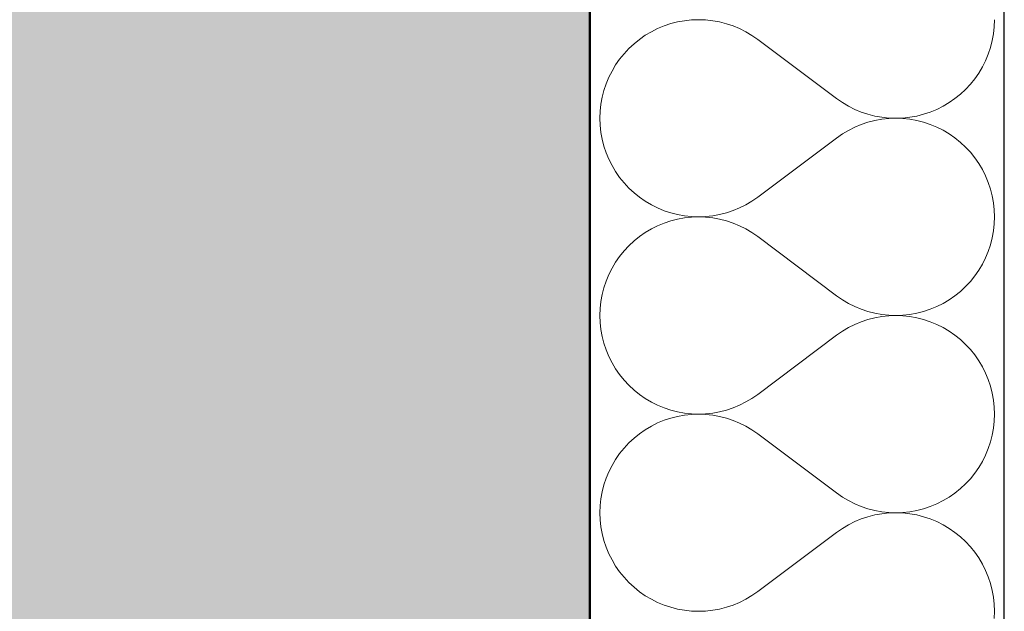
# Model space of a CAD drawing. Header units: millimetres. Extents: x -23738 to 4435, y -2716 to 20653.
# Tile 77 of 160: x -542 to -162, y 1905 to 2133. Entities that reach past the tile are written whole.
import ezdxf

# ---------------------------------------------------------------- set-up
doc = ezdxf.new("R2010")
doc.units = ezdxf.units.MM
doc.header["$MEASUREMENT"] = 0
doc.linetypes.add('Wipeout_Contour', pattern=[1000, 0, -1000])
for name, color, linetype in [('9._POHLED ZÁPADNÍ_2_Nové_Konstrukce - nosné', 7, 'Continuous'), ('9._POHLED ZÁPADNÍ_2_Nové_Výplně - Povrchové', 7, 'Continuous'), ('9._POHLED ZÁPADNÍ_2_Nové_Výplně – Řezové', 7, 'Continuous'), ('9._POHLED ZÁPADNÍ_2_VÝTAH VAR 1', 7, 'Continuous')]:
    doc.layers.add(name, color=color, linetype=linetype)

# ---------------------------------------------------------------- blocks, each defined once
blk = doc.blocks.new('*X13', base_point=(-24533.14, -6254.22))
at = {"layer": '9._POHLED ZÁPADNÍ_2_Nové_Výplně – Řezové', "color": 21, "linetype": 'Continuous', "lineweight": 20, "true_color": 0xffaaaa}
for p, q in [((-295.6, 2129.9), (-298.03, 2128.68)), ((-293.08, 2130.94), (-295.6, 2129.9)), ((-290.5, 2131.8), (-293.08, 2130.94)), ((-287.87, 2132.47), (-290.5, 2131.8)), ((-285.19, 2132.95), (-287.87, 2132.47)), ((-282.48, 2133.24), (-285.19, 2132.95)), ((-279.76, 2133.33), (-282.48, 2133.24)), ((-277.05, 2133.23), (-279.76, 2133.33)), ((-274.34, 2132.94), (-277.05, 2133.23)), ((-271.66, 2132.46), (-274.34, 2132.94)), ((-269.03, 2131.78), (-271.66, 2132.46)), ((-266.45, 2130.92), (-269.03, 2131.78)), ((-263.93, 2129.88), (-266.45, 2130.92)), ((-261.5, 2128.66), (-263.93, 2129.88)), ((-165.89, 2127.91), (-165.6, 2130.61)), ((-165.6, 2130.61), (-165.5, 2133.33)), ((-300.37, 2127.29), (-302.61, 2125.74)), ((-298.03, 2128.68), (-300.37, 2127.29)), ((-259.16, 2127.27), (-261.5, 2128.66)), ((-256.93, 2125.71), (-259.16, 2127.27)), ((-166.37, 2125.23), (-165.89, 2127.91)), ((-304.73, 2124.04), (-306.72, 2122.18)), ((-302.61, 2125.74), (-304.73, 2124.04)), ((-256.93, 2125.71), (-226.46, 2102.86)), ((-167.91, 2120.02), (-167.05, 2122.6)), ((-167.05, 2122.6), (-166.37, 2125.23)), ((-308.57, 2120.19), (-310.28, 2118.08)), ((-306.72, 2122.18), (-308.57, 2120.19)), ((-168.95, 2117.5), (-167.91, 2120.02)), ((-311.83, 2115.84), (-313.22, 2113.5)), ((-310.28, 2118.08), (-311.83, 2115.84)), ((-171.56, 2112.73), (-170.17, 2115.07)), ((-170.17, 2115.07), (-168.95, 2117.5)), ((-314.44, 2111.07), (-315.48, 2108.56)), ((-313.22, 2113.5), (-314.44, 2111.07)), ((-173.11, 2110.5), (-171.56, 2112.73)), ((-315.48, 2108.56), (-316.34, 2105.98)), ((-176.67, 2106.39), (-174.81, 2108.38)), ((-174.81, 2108.38), (-173.11, 2110.5)), ((-317.01, 2103.34), (-317.5, 2100.66)), ((-316.34, 2105.98), (-317.01, 2103.34)), ((-180.78, 2102.83), (-178.66, 2104.53)), ((-178.66, 2104.53), (-176.67, 2106.39)), ((-317.5, 2100.66), (-317.79, 2097.96)), ((-226.46, 2102.86), (-224.22, 2101.3)), ((-224.22, 2101.3), (-221.88, 2099.91)), ((-221.88, 2099.91), (-219.45, 2098.69)), ((-187.79, 2098.67), (-185.36, 2099.89)), ((-185.36, 2099.89), (-183.02, 2101.28)), ((-183.02, 2101.28), (-180.78, 2102.83)), ((-317.79, 2097.96), (-317.88, 2095.24)), ((-219.45, 2098.69), (-216.94, 2097.65)), ((-216.94, 2097.65), (-214.36, 2096.79)), ((-214.36, 2096.79), (-211.72, 2096.11)), ((-211.72, 2096.11), (-209.05, 2095.63)), ((-209.05, 2095.63), (-206.34, 2095.34)), ((-200.9, 2095.33), (-198.2, 2095.62)), ((-198.2, 2095.62), (-195.52, 2096.1)), ((-195.52, 2096.1), (-192.88, 2096.78)), ((-192.88, 2096.78), (-190.3, 2097.63)), ((-190.3, 2097.63), (-187.79, 2098.67)), ((-317.88, 2095.24), (-317.79, 2092.52)), ((-317.79, 2092.52), (-317.5, 2089.81)), ((-219.45, 2091.78), (-221.88, 2090.56)), ((-216.94, 2092.83), (-219.45, 2091.78)), ((-214.36, 2093.69), (-216.94, 2092.83)), ((-211.72, 2094.36), (-214.36, 2093.69)), ((-209.05, 2094.85), (-211.72, 2094.36)), ((-206.34, 2095.14), (-209.05, 2094.85)), ((-206.34, 2095.34), (-203.62, 2095.24)), ((-203.62, 2095.24), (-206.34, 2095.14)), ((-203.62, 2095.24), (-200.9, 2095.33)), ((-200.9, 2095.14), (-203.62, 2095.24)), ((-198.2, 2094.85), (-200.9, 2095.14)), ((-195.52, 2094.37), (-198.2, 2094.85)), ((-192.88, 2093.7), (-195.52, 2094.37)), ((-190.3, 2092.84), (-192.88, 2093.7)), ((-187.79, 2091.8), (-190.3, 2092.84)), ((-185.36, 2090.59), (-187.79, 2091.8)), ((-317.5, 2089.81), (-317.01, 2087.14)), ((-224.22, 2089.17), (-226.46, 2087.62)), ((-221.88, 2090.56), (-224.22, 2089.17)), ((-183.02, 2089.2), (-185.36, 2090.59)), ((-180.78, 2087.65), (-183.02, 2089.2)), ((-317.01, 2087.14), (-316.34, 2084.5)), ((-316.34, 2084.5), (-315.48, 2081.92)), ((-256.93, 2064.76), (-226.46, 2087.62)), ((-178.66, 2085.94), (-180.78, 2087.65)), ((-176.67, 2084.09), (-178.66, 2085.94)), ((-315.48, 2081.92), (-314.44, 2079.41)), ((-174.81, 2082.1), (-176.67, 2084.09)), ((-173.11, 2079.98), (-174.81, 2082.1)), ((-314.44, 2079.41), (-313.22, 2076.97)), ((-313.22, 2076.97), (-311.83, 2074.63)), ((-171.56, 2077.75), (-173.11, 2079.98)), ((-170.17, 2075.41), (-171.56, 2077.75)), ((-311.83, 2074.63), (-310.28, 2072.4)), ((-168.95, 2072.97), (-170.17, 2075.41)), ((-167.91, 2070.46), (-168.95, 2072.97)), ((-310.28, 2072.4), (-308.57, 2070.28)), ((-308.57, 2070.28), (-306.72, 2068.29)), ((-167.05, 2067.88), (-167.91, 2070.46)), ((-306.72, 2068.29), (-304.73, 2066.44)), ((-304.73, 2066.44), (-302.61, 2064.73)), ((-166.37, 2065.24), (-167.05, 2067.88)), ((-165.89, 2062.57), (-166.37, 2065.24)), ((-302.61, 2064.73), (-300.37, 2063.18)), ((-300.37, 2063.18), (-298.03, 2061.79)), ((-298.03, 2061.79), (-295.6, 2060.58)), ((-263.93, 2060.6), (-261.5, 2061.82)), ((-261.5, 2061.82), (-259.16, 2063.21)), ((-259.16, 2063.21), (-256.93, 2064.76)), ((-165.6, 2059.86), (-165.89, 2062.57)), ((-295.6, 2060.58), (-293.08, 2059.54)), ((-293.08, 2059.54), (-290.5, 2058.68)), ((-290.5, 2058.68), (-287.87, 2058.01)), ((-287.87, 2058.01), (-285.19, 2057.53)), ((-274.34, 2057.53), (-271.66, 2058.02)), ((-271.66, 2058.02), (-269.03, 2058.69)), ((-269.03, 2058.69), (-266.45, 2059.56)), ((-266.45, 2059.56), (-263.93, 2060.6)), ((-165.5, 2057.14), (-165.6, 2059.86)), ((-293.08, 2054.75), (-295.6, 2053.71)), ((-290.5, 2055.61), (-293.08, 2054.75)), ((-287.87, 2056.28), (-290.5, 2055.61)), ((-285.19, 2056.76), (-287.87, 2056.28)), ((-285.19, 2057.53), (-282.48, 2057.24)), ((-282.48, 2057.05), (-285.19, 2056.76)), ((-282.48, 2057.24), (-279.76, 2057.14)), ((-279.76, 2057.14), (-282.48, 2057.05)), ((-279.76, 2057.14), (-277.05, 2057.24)), ((-277.05, 2057.04), (-279.76, 2057.14)), ((-277.05, 2057.24), (-274.34, 2057.53)), ((-274.34, 2056.75), (-277.05, 2057.04)), ((-271.66, 2056.27), (-274.34, 2056.75)), ((-269.03, 2055.59), (-271.66, 2056.27)), ((-266.45, 2054.73), (-269.03, 2055.59)), ((-263.93, 2053.69), (-266.45, 2054.73)), ((-165.89, 2051.72), (-165.6, 2054.42)), ((-165.6, 2054.42), (-165.5, 2057.14)), ((-300.37, 2051.1), (-302.61, 2049.55)), ((-298.03, 2052.49), (-300.37, 2051.1)), ((-295.6, 2053.71), (-298.03, 2052.49)), ((-261.5, 2052.47), (-263.93, 2053.69)), ((-259.16, 2051.08), (-261.5, 2052.47)), ((-256.93, 2049.52), (-259.16, 2051.08)), ((-166.37, 2049.04), (-165.89, 2051.72)), ((-304.73, 2047.85), (-306.72, 2045.99)), ((-302.61, 2049.55), (-304.73, 2047.85)), ((-256.93, 2049.52), (-226.46, 2026.67)), ((-167.91, 2043.82), (-167.05, 2046.41)), ((-167.05, 2046.41), (-166.37, 2049.04)), ((-308.57, 2044), (-310.28, 2041.89)), ((-306.72, 2045.99), (-308.57, 2044)), ((-168.95, 2041.31), (-167.91, 2043.82)), ((-311.83, 2039.65), (-313.22, 2037.31)), ((-310.28, 2041.89), (-311.83, 2039.65)), ((-171.56, 2036.54), (-170.17, 2038.88)), ((-170.17, 2038.88), (-168.95, 2041.31)), ((-314.44, 2034.88), (-315.48, 2032.37)), ((-313.22, 2037.31), (-314.44, 2034.88)), ((-173.11, 2034.31), (-171.56, 2036.54)), ((-315.48, 2032.37), (-316.34, 2029.78)), ((-176.67, 2030.2), (-174.81, 2032.19)), ((-174.81, 2032.19), (-173.11, 2034.31)), ((-317.01, 2027.15), (-317.5, 2024.47)), ((-316.34, 2029.78), (-317.01, 2027.15)), ((-180.78, 2026.64), (-178.66, 2028.34)), ((-178.66, 2028.34), (-176.67, 2030.2)), ((-317.5, 2024.47), (-317.79, 2021.77)), ((-226.46, 2026.67), (-224.22, 2025.11)), ((-224.22, 2025.11), (-221.88, 2023.72)), ((-221.88, 2023.72), (-219.45, 2022.5)), ((-187.79, 2022.48), (-185.36, 2023.7)), ((-185.36, 2023.7), (-183.02, 2025.09)), ((-183.02, 2025.09), (-180.78, 2026.64)), ((-317.79, 2021.77), (-317.88, 2019.05)), ((-219.45, 2022.5), (-216.94, 2021.46)), ((-216.94, 2021.46), (-214.36, 2020.6)), ((-214.36, 2020.6), (-211.72, 2019.92)), ((-211.72, 2019.92), (-209.05, 2019.44)), ((-198.2, 2019.43), (-195.52, 2019.91)), ((-195.52, 2019.91), (-192.88, 2020.59)), ((-192.88, 2020.59), (-190.3, 2021.44)), ((-190.3, 2021.44), (-187.79, 2022.48)), ((-317.88, 2019.05), (-317.79, 2016.33)), ((-317.79, 2016.33), (-317.5, 2013.62)), ((-216.94, 2016.64), (-219.45, 2015.59)), ((-214.36, 2017.5), (-216.94, 2016.64)), ((-211.72, 2018.17), (-214.36, 2017.5)), ((-209.05, 2018.66), (-211.72, 2018.17)), ((-209.05, 2019.44), (-206.34, 2019.15)), ((-206.34, 2018.95), (-209.05, 2018.66)), ((-206.34, 2019.15), (-203.62, 2019.05)), ((-203.62, 2019.05), (-206.34, 2018.95)), ((-203.62, 2019.05), (-200.9, 2019.14)), ((-200.9, 2018.95), (-203.62, 2019.05)), ((-200.9, 2019.14), (-198.2, 2019.43)), ((-198.2, 2018.66), (-200.9, 2018.95)), ((-195.52, 2018.18), (-198.2, 2018.66)), ((-192.88, 2017.51), (-195.52, 2018.18)), ((-190.3, 2016.65), (-192.88, 2017.51)), ((-187.79, 2015.61), (-190.3, 2016.65)), ((-317.5, 2013.62), (-317.01, 2010.95)), ((-224.22, 2012.98), (-226.46, 2011.43)), ((-221.88, 2014.37), (-224.22, 2012.98)), ((-219.45, 2015.59), (-221.88, 2014.37)), ((-185.36, 2014.4), (-187.79, 2015.61)), ((-183.02, 2013.01), (-185.36, 2014.4)), ((-180.78, 2011.46), (-183.02, 2013.01)), ((-317.01, 2010.95), (-316.34, 2008.31)), ((-316.34, 2008.31), (-315.48, 2005.73)), ((-256.93, 1988.57), (-226.46, 2011.43)), ((-178.66, 2009.75), (-180.78, 2011.46)), ((-176.67, 2007.9), (-178.66, 2009.75)), ((-315.48, 2005.73), (-314.44, 2003.22)), ((-174.81, 2005.91), (-176.67, 2007.9)), ((-173.11, 2003.79), (-174.81, 2005.91)), ((-314.44, 2003.22), (-313.22, 2000.78)), ((-313.22, 2000.78), (-311.83, 1998.44)), ((-171.56, 2001.56), (-173.11, 2003.79)), ((-170.17, 1999.22), (-171.56, 2001.56)), ((-311.83, 1998.44), (-310.28, 1996.21)), ((-168.95, 1996.78), (-170.17, 1999.22)), ((-167.91, 1994.27), (-168.95, 1996.78)), ((-310.28, 1996.21), (-308.57, 1994.09)), ((-308.57, 1994.09), (-306.72, 1992.1)), ((-167.05, 1991.69), (-167.91, 1994.27)), ((-306.72, 1992.1), (-304.73, 1990.25)), ((-304.73, 1990.25), (-302.61, 1988.54)), ((-166.37, 1989.05), (-167.05, 1991.69)), ((-302.61, 1988.54), (-300.37, 1986.99)), ((-300.37, 1986.99), (-298.03, 1985.6)), ((-298.03, 1985.6), (-295.6, 1984.39)), ((-263.93, 1984.41), (-261.5, 1985.63)), ((-261.5, 1985.63), (-259.16, 1987.02)), ((-259.16, 1987.02), (-256.93, 1988.57)), ((-165.89, 1986.38), (-166.37, 1989.05)), ((-165.6, 1983.67), (-165.89, 1986.38)), ((-295.6, 1984.39), (-293.08, 1983.35)), ((-293.08, 1983.35), (-290.5, 1982.49)), ((-290.5, 1982.49), (-287.87, 1981.82)), ((-287.87, 1981.82), (-285.19, 1981.34)), ((-274.34, 1981.34), (-271.66, 1981.83)), ((-271.66, 1981.83), (-269.03, 1982.5)), ((-269.03, 1982.5), (-266.45, 1983.36)), ((-266.45, 1983.36), (-263.93, 1984.41)), ((-165.5, 1980.95), (-165.6, 1983.67)), ((-293.08, 1978.56), (-295.6, 1977.52)), ((-290.5, 1979.41), (-293.08, 1978.56)), ((-287.87, 1980.09), (-290.5, 1979.41)), ((-285.19, 1980.57), (-287.87, 1980.09)), ((-285.19, 1981.34), (-282.48, 1981.05)), ((-282.48, 1980.86), (-285.19, 1980.57)), ((-282.48, 1981.05), (-279.76, 1980.95)), ((-279.76, 1980.95), (-282.48, 1980.86)), ((-279.76, 1980.95), (-277.05, 1981.05)), ((-277.05, 1980.85), (-279.76, 1980.95)), ((-277.05, 1981.05), (-274.34, 1981.34)), ((-274.34, 1980.56), (-277.05, 1980.85)), ((-271.66, 1980.08), (-274.34, 1980.56)), ((-269.03, 1979.4), (-271.66, 1980.08)), ((-266.45, 1978.54), (-269.03, 1979.4)), ((-263.93, 1977.5), (-266.45, 1978.54)), ((-165.89, 1975.53), (-165.6, 1978.23)), ((-165.6, 1978.23), (-165.5, 1980.95)), ((-300.37, 1974.91), (-302.61, 1973.36)), ((-298.03, 1976.3), (-300.37, 1974.91)), ((-295.6, 1977.52), (-298.03, 1976.3)), ((-261.5, 1976.28), (-263.93, 1977.5)), ((-259.16, 1974.89), (-261.5, 1976.28)), ((-256.93, 1973.33), (-259.16, 1974.89)), ((-166.37, 1972.85), (-165.89, 1975.53)), ((-304.73, 1971.66), (-306.72, 1969.8)), ((-302.61, 1973.36), (-304.73, 1971.66)), ((-256.93, 1973.33), (-226.46, 1950.48)), ((-167.91, 1967.63), (-167.05, 1970.22)), ((-167.05, 1970.22), (-166.37, 1972.85)), ((-308.57, 1967.81), (-310.28, 1965.69)), ((-306.72, 1969.8), (-308.57, 1967.81)), ((-168.95, 1965.12), (-167.91, 1967.63)), ((-311.83, 1963.46), (-313.22, 1961.12)), ((-310.28, 1965.69), (-311.83, 1963.46)), ((-171.56, 1960.35), (-170.17, 1962.69)), ((-170.17, 1962.69), (-168.95, 1965.12)), ((-314.44, 1958.69), (-315.48, 1956.18)), ((-313.22, 1961.12), (-314.44, 1958.69)), ((-173.11, 1958.11), (-171.56, 1960.35)), ((-315.48, 1956.18), (-316.34, 1953.59)), ((-176.67, 1954.01), (-174.81, 1956)), ((-174.81, 1956), (-173.11, 1958.11)), ((-316.34, 1953.59), (-317.01, 1950.96)), ((-180.78, 1950.45), (-178.66, 1952.15)), ((-178.66, 1952.15), (-176.67, 1954.01)), ((-317.5, 1948.28), (-317.79, 1945.58)), ((-317.01, 1950.96), (-317.5, 1948.28)), ((-226.46, 1950.48), (-224.22, 1948.92)), ((-224.22, 1948.92), (-221.88, 1947.53)), ((-221.88, 1947.53), (-219.45, 1946.31)), ((-187.79, 1946.29), (-185.36, 1947.51)), ((-185.36, 1947.51), (-183.02, 1948.9)), ((-183.02, 1948.9), (-180.78, 1950.45)), ((-317.79, 1945.58), (-317.88, 1942.86)), ((-219.45, 1946.31), (-216.94, 1945.27)), ((-216.94, 1945.27), (-214.36, 1944.41)), ((-214.36, 1944.41), (-211.72, 1943.73)), ((-211.72, 1943.73), (-209.05, 1943.25)), ((-198.2, 1943.24), (-195.52, 1943.72)), ((-195.52, 1943.72), (-192.88, 1944.39)), ((-192.88, 1944.39), (-190.3, 1945.25)), ((-190.3, 1945.25), (-187.79, 1946.29)), ((-317.88, 1942.86), (-317.79, 1940.14)), ((-317.79, 1940.14), (-317.5, 1937.43)), ((-216.94, 1940.44), (-219.45, 1939.4)), ((-214.36, 1941.31), (-216.94, 1940.44)), ((-211.72, 1941.98), (-214.36, 1941.31)), ((-209.05, 1942.47), (-211.72, 1941.98)), ((-209.05, 1943.25), (-206.34, 1942.96)), ((-206.34, 1942.76), (-209.05, 1942.47)), ((-206.34, 1942.96), (-203.62, 1942.86)), ((-203.62, 1942.86), (-206.34, 1942.76)), ((-203.62, 1942.86), (-200.9, 1942.95)), ((-200.9, 1942.76), (-203.62, 1942.86)), ((-200.9, 1942.95), (-198.2, 1943.24)), ((-198.2, 1942.47), (-200.9, 1942.76)), ((-195.52, 1941.99), (-198.2, 1942.47)), ((-192.88, 1941.32), (-195.52, 1941.99)), ((-190.3, 1940.46), (-192.88, 1941.32)), ((-187.79, 1939.42), (-190.3, 1940.46)), ((-317.5, 1937.43), (-317.01, 1934.76)), ((-224.22, 1936.79), (-226.46, 1935.24)), ((-221.88, 1938.18), (-224.22, 1936.79)), ((-219.45, 1939.4), (-221.88, 1938.18)), ((-185.36, 1938.21), (-187.79, 1939.42)), ((-183.02, 1936.82), (-185.36, 1938.21)), ((-180.78, 1935.27), (-183.02, 1936.82)), ((-317.01, 1934.76), (-316.34, 1932.12)), ((-316.34, 1932.12), (-315.48, 1929.54)), ((-256.93, 1912.38), (-226.46, 1935.24)), ((-178.66, 1933.56), (-180.78, 1935.27)), ((-176.67, 1931.71), (-178.66, 1933.56)), ((-315.48, 1929.54), (-314.44, 1927.03)), ((-174.81, 1929.72), (-176.67, 1931.71)), ((-173.11, 1927.6), (-174.81, 1929.72)), ((-314.44, 1927.03), (-313.22, 1924.59)), ((-313.22, 1924.59), (-311.83, 1922.25)), ((-171.56, 1925.37), (-173.11, 1927.6)), ((-170.17, 1923.03), (-171.56, 1925.37)), ((-311.83, 1922.25), (-310.28, 1920.02)), ((-168.95, 1920.59), (-170.17, 1923.03)), ((-310.28, 1920.02), (-308.57, 1917.9)), ((-308.57, 1917.9), (-306.72, 1915.91)), ((-167.91, 1918.08), (-168.95, 1920.59)), ((-167.05, 1915.5), (-167.91, 1918.08)), ((-306.72, 1915.91), (-304.73, 1914.06)), ((-304.73, 1914.06), (-302.61, 1912.35)), ((-166.37, 1912.86), (-167.05, 1915.5)), ((-302.61, 1912.35), (-300.37, 1910.8)), ((-300.37, 1910.8), (-298.03, 1909.41)), ((-298.03, 1909.41), (-295.6, 1908.2)), ((-263.93, 1908.22), (-261.5, 1909.44)), ((-261.5, 1909.44), (-259.16, 1910.83)), ((-259.16, 1910.83), (-256.93, 1912.38)), ((-165.89, 1910.19), (-166.37, 1912.86)), ((-165.6, 1907.48), (-165.89, 1910.19)), ((-295.6, 1908.2), (-293.08, 1907.16)), ((-293.08, 1907.16), (-290.5, 1906.3)), ((-290.5, 1906.3), (-287.87, 1905.63)), ((-287.87, 1905.63), (-285.19, 1905.15)), ((-274.34, 1905.15), (-271.66, 1905.64)), ((-271.66, 1905.64), (-269.03, 1906.31)), ((-269.03, 1906.31), (-266.45, 1907.17)), ((-266.45, 1907.17), (-263.93, 1908.22)), ((-165.5, 1904.76), (-165.6, 1907.48)), ((-285.19, 1905.15), (-282.48, 1904.86)), ((-282.48, 1904.86), (-279.76, 1904.76)), ((-279.76, 1904.76), (-277.05, 1904.86)), ((-277.05, 1904.86), (-274.34, 1905.15)), ((-165.6, 1902.04), (-165.5, 1904.76))]:
    blk.add_line(p, q, dxfattribs=at)
blk = doc.blocks.new('*X24', base_point=(-24533.14, -6254.22))
at = {"layer": '9._POHLED ZÁPADNÍ_2_Nové_Výplně – Řezové', "color": 21, "linetype": 'Continuous', "lineweight": 20, "true_color": 0xffaaaa}
for p, q in [((-295.6, 2129.9), (-298.03, 2128.68)), ((-293.08, 2130.94), (-295.6, 2129.9)), ((-290.5, 2131.8), (-293.08, 2130.94)), ((-287.87, 2132.47), (-290.5, 2131.8)), ((-285.19, 2132.95), (-287.87, 2132.47)), ((-282.48, 2133.24), (-285.19, 2132.95)), ((-279.76, 2133.33), (-282.48, 2133.24)), ((-277.05, 2133.23), (-279.76, 2133.33)), ((-274.34, 2132.94), (-277.05, 2133.23)), ((-271.66, 2132.46), (-274.34, 2132.94)), ((-269.03, 2131.78), (-271.66, 2132.46)), ((-266.45, 2130.92), (-269.03, 2131.78)), ((-263.93, 2129.88), (-266.45, 2130.92)), ((-261.5, 2128.66), (-263.93, 2129.88)), ((-165.89, 2127.91), (-165.6, 2130.61)), ((-165.6, 2130.61), (-165.5, 2133.33)), ((-300.37, 2127.29), (-302.61, 2125.74)), ((-298.03, 2128.68), (-300.37, 2127.29)), ((-259.16, 2127.27), (-261.5, 2128.66)), ((-256.93, 2125.71), (-259.16, 2127.27)), ((-166.37, 2125.23), (-165.89, 2127.91)), ((-304.73, 2124.04), (-306.72, 2122.18)), ((-302.61, 2125.74), (-304.73, 2124.04)), ((-256.93, 2125.71), (-226.46, 2102.86)), ((-167.91, 2120.02), (-167.05, 2122.6)), ((-167.05, 2122.6), (-166.37, 2125.23)), ((-308.57, 2120.19), (-310.28, 2118.08)), ((-306.72, 2122.18), (-308.57, 2120.19)), ((-168.95, 2117.5), (-167.91, 2120.02)), ((-311.83, 2115.84), (-313.22, 2113.5)), ((-310.28, 2118.08), (-311.83, 2115.84)), ((-171.56, 2112.73), (-170.17, 2115.07)), ((-170.17, 2115.07), (-168.95, 2117.5)), ((-314.44, 2111.07), (-315.48, 2108.56)), ((-313.22, 2113.5), (-314.44, 2111.07)), ((-173.11, 2110.5), (-171.56, 2112.73)), ((-315.48, 2108.56), (-316.34, 2105.98)), ((-176.67, 2106.39), (-174.81, 2108.38)), ((-174.81, 2108.38), (-173.11, 2110.5)), ((-317.01, 2103.34), (-317.5, 2100.66)), ((-316.34, 2105.98), (-317.01, 2103.34)), ((-180.78, 2102.83), (-178.66, 2104.53)), ((-178.66, 2104.53), (-176.67, 2106.39)), ((-317.5, 2100.66), (-317.79, 2097.96)), ((-226.46, 2102.86), (-224.22, 2101.3)), ((-224.22, 2101.3), (-221.88, 2099.91)), ((-221.88, 2099.91), (-219.45, 2098.69)), ((-187.79, 2098.67), (-185.36, 2099.89)), ((-185.36, 2099.89), (-183.02, 2101.28)), ((-183.02, 2101.28), (-180.78, 2102.83)), ((-317.79, 2097.96), (-317.88, 2095.24)), ((-219.45, 2098.69), (-216.94, 2097.65)), ((-216.94, 2097.65), (-214.36, 2096.79)), ((-214.36, 2096.79), (-211.72, 2096.11)), ((-211.72, 2096.11), (-209.05, 2095.63)), ((-209.05, 2095.63), (-206.34, 2095.34)), ((-200.9, 2095.33), (-198.2, 2095.62)), ((-198.2, 2095.62), (-195.52, 2096.1)), ((-195.52, 2096.1), (-192.88, 2096.78)), ((-192.88, 2096.78), (-190.3, 2097.63)), ((-190.3, 2097.63), (-187.79, 2098.67)), ((-317.88, 2095.24), (-317.79, 2092.52)), ((-317.79, 2092.52), (-317.5, 2089.81)), ((-219.45, 2091.78), (-221.88, 2090.56)), ((-216.94, 2092.83), (-219.45, 2091.78)), ((-214.36, 2093.69), (-216.94, 2092.83)), ((-211.72, 2094.36), (-214.36, 2093.69)), ((-209.05, 2094.85), (-211.72, 2094.36)), ((-206.34, 2095.14), (-209.05, 2094.85)), ((-206.34, 2095.34), (-203.62, 2095.24)), ((-203.62, 2095.24), (-206.34, 2095.14)), ((-203.62, 2095.24), (-200.9, 2095.33)), ((-200.9, 2095.14), (-203.62, 2095.24)), ((-198.2, 2094.85), (-200.9, 2095.14)), ((-195.52, 2094.37), (-198.2, 2094.85)), ((-192.88, 2093.7), (-195.52, 2094.37)), ((-190.3, 2092.84), (-192.88, 2093.7)), ((-187.79, 2091.8), (-190.3, 2092.84)), ((-185.36, 2090.59), (-187.79, 2091.8)), ((-317.5, 2089.81), (-317.01, 2087.14)), ((-224.22, 2089.17), (-226.46, 2087.62)), ((-221.88, 2090.56), (-224.22, 2089.17)), ((-183.02, 2089.2), (-185.36, 2090.59)), ((-180.78, 2087.65), (-183.02, 2089.2)), ((-317.01, 2087.14), (-316.34, 2084.5)), ((-316.34, 2084.5), (-315.48, 2081.92)), ((-256.93, 2064.76), (-226.46, 2087.62)), ((-178.66, 2085.94), (-180.78, 2087.65)), ((-176.67, 2084.09), (-178.66, 2085.94)), ((-315.48, 2081.92), (-314.44, 2079.41)), ((-174.81, 2082.1), (-176.67, 2084.09)), ((-173.11, 2079.98), (-174.81, 2082.1)), ((-314.44, 2079.41), (-313.22, 2076.97)), ((-313.22, 2076.97), (-311.83, 2074.63)), ((-171.56, 2077.75), (-173.11, 2079.98)), ((-170.17, 2075.41), (-171.56, 2077.75)), ((-311.83, 2074.63), (-310.28, 2072.4)), ((-168.95, 2072.97), (-170.17, 2075.41)), ((-167.91, 2070.46), (-168.95, 2072.97)), ((-310.28, 2072.4), (-308.57, 2070.28)), ((-308.57, 2070.28), (-306.72, 2068.29)), ((-167.05, 2067.88), (-167.91, 2070.46)), ((-306.72, 2068.29), (-304.73, 2066.44)), ((-304.73, 2066.44), (-302.61, 2064.73)), ((-166.37, 2065.24), (-167.05, 2067.88)), ((-165.89, 2062.57), (-166.37, 2065.24)), ((-302.61, 2064.73), (-300.37, 2063.18)), ((-300.37, 2063.18), (-298.03, 2061.79)), ((-298.03, 2061.79), (-295.6, 2060.58)), ((-263.93, 2060.6), (-261.5, 2061.82)), ((-261.5, 2061.82), (-259.16, 2063.21)), ((-259.16, 2063.21), (-256.93, 2064.76)), ((-165.6, 2059.86), (-165.89, 2062.57)), ((-295.6, 2060.58), (-293.08, 2059.54)), ((-293.08, 2059.54), (-290.5, 2058.68)), ((-290.5, 2058.68), (-287.87, 2058.01)), ((-287.87, 2058.01), (-285.19, 2057.53)), ((-274.34, 2057.53), (-271.66, 2058.02)), ((-271.66, 2058.02), (-269.03, 2058.69)), ((-269.03, 2058.69), (-266.45, 2059.56)), ((-266.45, 2059.56), (-263.93, 2060.6)), ((-165.5, 2057.14), (-165.6, 2059.86)), ((-293.08, 2054.75), (-295.6, 2053.71)), ((-290.5, 2055.61), (-293.08, 2054.75)), ((-287.87, 2056.28), (-290.5, 2055.61)), ((-285.19, 2056.76), (-287.87, 2056.28)), ((-285.19, 2057.53), (-282.48, 2057.24)), ((-282.48, 2057.05), (-285.19, 2056.76)), ((-282.48, 2057.24), (-279.76, 2057.14)), ((-279.76, 2057.14), (-282.48, 2057.05)), ((-279.76, 2057.14), (-277.05, 2057.24)), ((-277.05, 2057.04), (-279.76, 2057.14)), ((-277.05, 2057.24), (-274.34, 2057.53)), ((-274.34, 2056.75), (-277.05, 2057.04)), ((-271.66, 2056.27), (-274.34, 2056.75)), ((-269.03, 2055.59), (-271.66, 2056.27)), ((-266.45, 2054.73), (-269.03, 2055.59)), ((-263.93, 2053.69), (-266.45, 2054.73)), ((-165.89, 2051.72), (-165.6, 2054.42)), ((-165.6, 2054.42), (-165.5, 2057.14)), ((-300.37, 2051.1), (-302.61, 2049.55)), ((-298.03, 2052.49), (-300.37, 2051.1)), ((-295.6, 2053.71), (-298.03, 2052.49)), ((-261.5, 2052.47), (-263.93, 2053.69)), ((-259.16, 2051.08), (-261.5, 2052.47)), ((-256.93, 2049.52), (-259.16, 2051.08)), ((-166.37, 2049.04), (-165.89, 2051.72)), ((-304.73, 2047.85), (-306.72, 2045.99)), ((-302.61, 2049.55), (-304.73, 2047.85)), ((-256.93, 2049.52), (-226.46, 2026.67)), ((-167.91, 2043.82), (-167.05, 2046.41)), ((-167.05, 2046.41), (-166.37, 2049.04)), ((-308.57, 2044), (-310.28, 2041.89)), ((-306.72, 2045.99), (-308.57, 2044)), ((-168.95, 2041.31), (-167.91, 2043.82)), ((-311.83, 2039.65), (-313.22, 2037.31)), ((-310.28, 2041.89), (-311.83, 2039.65)), ((-171.56, 2036.54), (-170.17, 2038.88)), ((-170.17, 2038.88), (-168.95, 2041.31)), ((-314.44, 2034.88), (-315.48, 2032.37)), ((-313.22, 2037.31), (-314.44, 2034.88)), ((-173.11, 2034.31), (-171.56, 2036.54)), ((-315.48, 2032.37), (-316.34, 2029.78)), ((-176.67, 2030.2), (-174.81, 2032.19)), ((-174.81, 2032.19), (-173.11, 2034.31)), ((-317.01, 2027.15), (-317.5, 2024.47)), ((-316.34, 2029.78), (-317.01, 2027.15)), ((-180.78, 2026.64), (-178.66, 2028.34)), ((-178.66, 2028.34), (-176.67, 2030.2)), ((-317.5, 2024.47), (-317.79, 2021.77)), ((-226.46, 2026.67), (-224.22, 2025.11)), ((-224.22, 2025.11), (-221.88, 2023.72)), ((-221.88, 2023.72), (-219.45, 2022.5)), ((-187.79, 2022.48), (-185.36, 2023.7)), ((-185.36, 2023.7), (-183.02, 2025.09)), ((-183.02, 2025.09), (-180.78, 2026.64)), ((-317.79, 2021.77), (-317.88, 2019.05)), ((-219.45, 2022.5), (-216.94, 2021.46)), ((-216.94, 2021.46), (-214.36, 2020.6)), ((-214.36, 2020.6), (-211.72, 2019.92)), ((-211.72, 2019.92), (-209.05, 2019.44)), ((-198.2, 2019.43), (-195.52, 2019.91)), ((-195.52, 2019.91), (-192.88, 2020.59)), ((-192.88, 2020.59), (-190.3, 2021.44)), ((-190.3, 2021.44), (-187.79, 2022.48)), ((-317.88, 2019.05), (-317.79, 2016.33)), ((-317.79, 2016.33), (-317.5, 2013.62)), ((-216.94, 2016.64), (-219.45, 2015.59)), ((-214.36, 2017.5), (-216.94, 2016.64)), ((-211.72, 2018.17), (-214.36, 2017.5)), ((-209.05, 2018.66), (-211.72, 2018.17)), ((-209.05, 2019.44), (-206.34, 2019.15)), ((-206.34, 2018.95), (-209.05, 2018.66)), ((-206.34, 2019.15), (-203.62, 2019.05)), ((-203.62, 2019.05), (-206.34, 2018.95)), ((-203.62, 2019.05), (-200.9, 2019.14)), ((-200.9, 2018.95), (-203.62, 2019.05)), ((-200.9, 2019.14), (-198.2, 2019.43)), ((-198.2, 2018.66), (-200.9, 2018.95)), ((-195.52, 2018.18), (-198.2, 2018.66)), ((-192.88, 2017.51), (-195.52, 2018.18)), ((-190.3, 2016.65), (-192.88, 2017.51)), ((-187.79, 2015.61), (-190.3, 2016.65)), ((-317.5, 2013.62), (-317.01, 2010.95)), ((-224.22, 2012.98), (-226.46, 2011.43)), ((-221.88, 2014.37), (-224.22, 2012.98)), ((-219.45, 2015.59), (-221.88, 2014.37)), ((-185.36, 2014.4), (-187.79, 2015.61)), ((-183.02, 2013.01), (-185.36, 2014.4)), ((-180.78, 2011.46), (-183.02, 2013.01)), ((-317.01, 2010.95), (-316.34, 2008.31)), ((-316.34, 2008.31), (-315.48, 2005.73)), ((-256.93, 1988.57), (-226.46, 2011.43)), ((-178.66, 2009.75), (-180.78, 2011.46)), ((-176.67, 2007.9), (-178.66, 2009.75)), ((-315.48, 2005.73), (-314.44, 2003.22)), ((-174.81, 2005.91), (-176.67, 2007.9)), ((-173.11, 2003.79), (-174.81, 2005.91)), ((-314.44, 2003.22), (-313.22, 2000.78)), ((-313.22, 2000.78), (-311.83, 1998.44)), ((-171.56, 2001.56), (-173.11, 2003.79)), ((-170.17, 1999.22), (-171.56, 2001.56)), ((-311.83, 1998.44), (-310.28, 1996.21)), ((-168.95, 1996.78), (-170.17, 1999.22)), ((-167.91, 1994.27), (-168.95, 1996.78)), ((-310.28, 1996.21), (-308.57, 1994.09)), ((-308.57, 1994.09), (-306.72, 1992.1)), ((-167.05, 1991.69), (-167.91, 1994.27)), ((-306.72, 1992.1), (-304.73, 1990.25)), ((-304.73, 1990.25), (-302.61, 1988.54)), ((-166.37, 1989.05), (-167.05, 1991.69)), ((-302.61, 1988.54), (-300.37, 1986.99)), ((-300.37, 1986.99), (-298.03, 1985.6)), ((-298.03, 1985.6), (-295.6, 1984.39)), ((-263.93, 1984.41), (-261.5, 1985.63)), ((-261.5, 1985.63), (-259.16, 1987.02)), ((-259.16, 1987.02), (-256.93, 1988.57)), ((-165.89, 1986.38), (-166.37, 1989.05)), ((-165.6, 1983.67), (-165.89, 1986.38)), ((-295.6, 1984.39), (-293.08, 1983.35)), ((-293.08, 1983.35), (-290.5, 1982.49)), ((-290.5, 1982.49), (-287.87, 1981.82)), ((-287.87, 1981.82), (-285.19, 1981.34)), ((-274.34, 1981.34), (-271.66, 1981.83)), ((-271.66, 1981.83), (-269.03, 1982.5)), ((-269.03, 1982.5), (-266.45, 1983.36)), ((-266.45, 1983.36), (-263.93, 1984.41)), ((-165.5, 1980.95), (-165.6, 1983.67)), ((-293.08, 1978.56), (-295.6, 1977.52)), ((-290.5, 1979.41), (-293.08, 1978.56)), ((-287.87, 1980.09), (-290.5, 1979.41)), ((-285.19, 1980.57), (-287.87, 1980.09)), ((-285.19, 1981.34), (-282.48, 1981.05)), ((-282.48, 1980.86), (-285.19, 1980.57)), ((-282.48, 1981.05), (-279.76, 1980.95)), ((-279.76, 1980.95), (-282.48, 1980.86)), ((-279.76, 1980.95), (-277.05, 1981.05)), ((-277.05, 1980.85), (-279.76, 1980.95)), ((-277.05, 1981.05), (-274.34, 1981.34)), ((-274.34, 1980.56), (-277.05, 1980.85)), ((-271.66, 1980.08), (-274.34, 1980.56)), ((-269.03, 1979.4), (-271.66, 1980.08)), ((-266.45, 1978.54), (-269.03, 1979.4)), ((-263.93, 1977.5), (-266.45, 1978.54)), ((-165.89, 1975.53), (-165.6, 1978.23)), ((-165.6, 1978.23), (-165.5, 1980.95)), ((-300.37, 1974.91), (-302.61, 1973.36)), ((-298.03, 1976.3), (-300.37, 1974.91)), ((-295.6, 1977.52), (-298.03, 1976.3)), ((-261.5, 1976.28), (-263.93, 1977.5)), ((-259.16, 1974.89), (-261.5, 1976.28)), ((-256.93, 1973.33), (-259.16, 1974.89)), ((-166.37, 1972.85), (-165.89, 1975.53)), ((-304.73, 1971.66), (-306.72, 1969.8)), ((-302.61, 1973.36), (-304.73, 1971.66)), ((-256.93, 1973.33), (-226.46, 1950.48)), ((-167.91, 1967.63), (-167.05, 1970.22)), ((-167.05, 1970.22), (-166.37, 1972.85)), ((-308.57, 1967.81), (-310.28, 1965.69)), ((-306.72, 1969.8), (-308.57, 1967.81)), ((-168.95, 1965.12), (-167.91, 1967.63)), ((-311.83, 1963.46), (-313.22, 1961.12)), ((-310.28, 1965.69), (-311.83, 1963.46)), ((-171.56, 1960.35), (-170.17, 1962.69)), ((-170.17, 1962.69), (-168.95, 1965.12)), ((-314.44, 1958.69), (-315.48, 1956.18)), ((-313.22, 1961.12), (-314.44, 1958.69)), ((-173.11, 1958.11), (-171.56, 1960.35)), ((-315.48, 1956.18), (-316.34, 1953.59)), ((-176.67, 1954.01), (-174.81, 1956)), ((-174.81, 1956), (-173.11, 1958.11)), ((-316.34, 1953.59), (-317.01, 1950.96)), ((-180.78, 1950.45), (-178.66, 1952.15)), ((-178.66, 1952.15), (-176.67, 1954.01)), ((-317.5, 1948.28), (-317.79, 1945.58)), ((-317.01, 1950.96), (-317.5, 1948.28)), ((-226.46, 1950.48), (-224.22, 1948.92)), ((-224.22, 1948.92), (-221.88, 1947.53)), ((-221.88, 1947.53), (-219.45, 1946.31)), ((-187.79, 1946.29), (-185.36, 1947.51)), ((-185.36, 1947.51), (-183.02, 1948.9)), ((-183.02, 1948.9), (-180.78, 1950.45)), ((-317.79, 1945.58), (-317.88, 1942.86)), ((-219.45, 1946.31), (-216.94, 1945.27)), ((-216.94, 1945.27), (-214.36, 1944.41)), ((-214.36, 1944.41), (-211.72, 1943.73)), ((-211.72, 1943.73), (-209.05, 1943.25)), ((-198.2, 1943.24), (-195.52, 1943.72)), ((-195.52, 1943.72), (-192.88, 1944.39)), ((-192.88, 1944.39), (-190.3, 1945.25)), ((-190.3, 1945.25), (-187.79, 1946.29)), ((-317.88, 1942.86), (-317.79, 1940.14)), ((-317.79, 1940.14), (-317.5, 1937.43)), ((-216.94, 1940.44), (-219.45, 1939.4)), ((-214.36, 1941.31), (-216.94, 1940.44)), ((-211.72, 1941.98), (-214.36, 1941.31)), ((-209.05, 1942.47), (-211.72, 1941.98)), ((-209.05, 1943.25), (-206.34, 1942.96)), ((-206.34, 1942.76), (-209.05, 1942.47)), ((-206.34, 1942.96), (-203.62, 1942.86)), ((-203.62, 1942.86), (-206.34, 1942.76)), ((-203.62, 1942.86), (-200.9, 1942.95)), ((-200.9, 1942.76), (-203.62, 1942.86)), ((-200.9, 1942.95), (-198.2, 1943.24)), ((-198.2, 1942.47), (-200.9, 1942.76)), ((-195.52, 1941.99), (-198.2, 1942.47)), ((-192.88, 1941.32), (-195.52, 1941.99)), ((-190.3, 1940.46), (-192.88, 1941.32)), ((-187.79, 1939.42), (-190.3, 1940.46)), ((-317.5, 1937.43), (-317.01, 1934.76)), ((-224.22, 1936.79), (-226.46, 1935.24)), ((-221.88, 1938.18), (-224.22, 1936.79)), ((-219.45, 1939.4), (-221.88, 1938.18)), ((-185.36, 1938.21), (-187.79, 1939.42)), ((-183.02, 1936.82), (-185.36, 1938.21)), ((-180.78, 1935.27), (-183.02, 1936.82)), ((-317.01, 1934.76), (-316.34, 1932.12)), ((-316.34, 1932.12), (-315.48, 1929.54)), ((-256.93, 1912.38), (-226.46, 1935.24)), ((-178.66, 1933.56), (-180.78, 1935.27)), ((-176.67, 1931.71), (-178.66, 1933.56)), ((-315.48, 1929.54), (-314.44, 1927.03)), ((-174.81, 1929.72), (-176.67, 1931.71)), ((-173.11, 1927.6), (-174.81, 1929.72)), ((-314.44, 1927.03), (-313.22, 1924.59)), ((-313.22, 1924.59), (-311.83, 1922.25)), ((-171.56, 1925.37), (-173.11, 1927.6)), ((-170.17, 1923.03), (-171.56, 1925.37)), ((-311.83, 1922.25), (-310.28, 1920.02)), ((-168.95, 1920.59), (-170.17, 1923.03)), ((-310.28, 1920.02), (-308.57, 1917.9)), ((-308.57, 1917.9), (-306.72, 1915.91)), ((-167.91, 1918.08), (-168.95, 1920.59)), ((-167.05, 1915.5), (-167.91, 1918.08)), ((-306.72, 1915.91), (-304.73, 1914.06)), ((-304.73, 1914.06), (-302.61, 1912.35)), ((-166.37, 1912.86), (-167.05, 1915.5)), ((-302.61, 1912.35), (-300.37, 1910.8)), ((-300.37, 1910.8), (-298.03, 1909.41)), ((-298.03, 1909.41), (-295.6, 1908.2)), ((-263.93, 1908.22), (-261.5, 1909.44)), ((-261.5, 1909.44), (-259.16, 1910.83)), ((-259.16, 1910.83), (-256.93, 1912.38)), ((-165.89, 1910.19), (-166.37, 1912.86)), ((-165.6, 1907.48), (-165.89, 1910.19)), ((-295.6, 1908.2), (-293.08, 1907.16)), ((-293.08, 1907.16), (-290.5, 1906.3)), ((-290.5, 1906.3), (-287.87, 1905.63)), ((-287.87, 1905.63), (-285.19, 1905.15)), ((-274.34, 1905.15), (-271.66, 1905.64)), ((-271.66, 1905.64), (-269.03, 1906.31)), ((-269.03, 1906.31), (-266.45, 1907.17)), ((-266.45, 1907.17), (-263.93, 1908.22)), ((-165.5, 1904.76), (-165.6, 1907.48)), ((-285.19, 1905.15), (-282.48, 1904.86)), ((-282.48, 1904.86), (-279.76, 1904.76)), ((-279.76, 1904.76), (-277.05, 1904.86)), ((-277.05, 1904.86), (-274.34, 1905.15)), ((-165.6, 1902.04), (-165.5, 1904.76))]:
    blk.add_line(p, q, dxfattribs=at)

msp = doc.modelspace()

# ---------------------------------------------------------------- wipeouts: each hides what was drawn before it
at = {"color": 254, "linetype": 'Wipeout_Contour', "lineweight": 0, "ltscale": 36793.983046}
msp.add_wipeout([(-161.69, 351.47), (-161.69, 17956.84), (-321.69, 17969.56), (-321.69, 351.48)], dxfattribs=at).dxf.layer = '9._POHLED ZÁPADNÍ_2_Nové_Výplně - Povrchové'

# ---------------------------------------------------------------- next in the draw order: hatches: boundary and pattern name
at = {"layer": '9._POHLED ZÁPADNÍ_2_Nové_Výplně – Řezové', "linetype": 'Continuous', "lineweight": 0, "true_color": 0xf2b2b2}
msp.add_hatch(color=9, dxfattribs=at).paths.add_polyline_path([(-322, 3949.14), (-702, 3949.13), (-701.89, 351.54), (-321.89, 351.55)])

# ---------------------------------------------------------------- next in the draw order: linework, layer by layer
at = {"layer": '9._POHLED ZÁPADNÍ_2_Nové_Konstrukce - nosné', "color": 1, "linetype": 'Continuous', "lineweight": 25, "flags": 128}
for points in [[(-161.69, 351.47), (-161.69, 18117.35)], [(-321.69, 17969.56), (-321.69, 351.48)], [(-321.89, 351.55), (-322, 3949.14)]]:
    msp.add_lwpolyline(points, dxfattribs=at)

# ---------------------------------------------------------------- next in the draw order: wipeouts: each hides what was drawn before it
at = {"color": 254, "linetype": 'Wipeout_Contour', "lineweight": 0, "ltscale": 8778.600966}
msp.add_wipeout([(-321.69, 351.48), (-161.69, 351.47), (-161.69, 3949.14), (-321.69, 3949.14)], dxfattribs=at).dxf.layer = '9._POHLED ZÁPADNÍ_2_Nové_Výplně – Řezové'

# ---------------------------------------------------------------- next in the draw order: linework, layer by layer
at = {"layer": '9._POHLED ZÁPADNÍ_2_Nové_Konstrukce - nosné', "color": 1, "linetype": 'Continuous', "lineweight": 25, "flags": 128}
for points in [[(-161.69, 351.47), (-161.69, 18117.35)], [(-321.69, 17969.56), (-321.69, 351.48)]]:
    msp.add_lwpolyline(points, dxfattribs=at)

# ---------------------------------------------------------------- next in the draw order: block references
at = {"layer": '9._POHLED ZÁPADNÍ_2_VÝTAH VAR 1', "color": 9, "linetype": 'Continuous', "lineweight": 13}
msp.add_blockref('*X13', (-24533.14, -6254.22), dxfattribs=at)

# ---------------------------------------------------------------- next in the draw order: wipeouts: each hides what was drawn before it
at = {"color": 254, "linetype": 'Wipeout_Contour', "lineweight": 0, "ltscale": 8775.620918}
msp.add_wipeout([(-321.69, 351.47), (-161.69, 351.47), (-161.69, 3947.65), (-321.69, 3947.65)], dxfattribs=at).dxf.layer = '9._POHLED ZÁPADNÍ_2_Nové_Výplně – Řezové'

# ---------------------------------------------------------------- next in the draw order: linework, layer by layer
at = {"layer": '9._POHLED ZÁPADNÍ_2_Nové_Konstrukce - nosné', "color": 1, "linetype": 'Continuous', "lineweight": 25, "flags": 128}
for points in [[(-321.69, 3947.65), (-321.69, 351.47)], [(-161.69, 351.47), (-161.69, 3947.65)]]:
    msp.add_lwpolyline(points, dxfattribs=at)

# ---------------------------------------------------------------- next in the draw order: block references
at = {"layer": '9._POHLED ZÁPADNÍ_2_VÝTAH VAR 1', "color": 9, "linetype": 'Continuous', "lineweight": 13}
msp.add_blockref('*X24', (-24533.14, -6254.22), dxfattribs=at)

doc.saveas('drawing.dxf')
